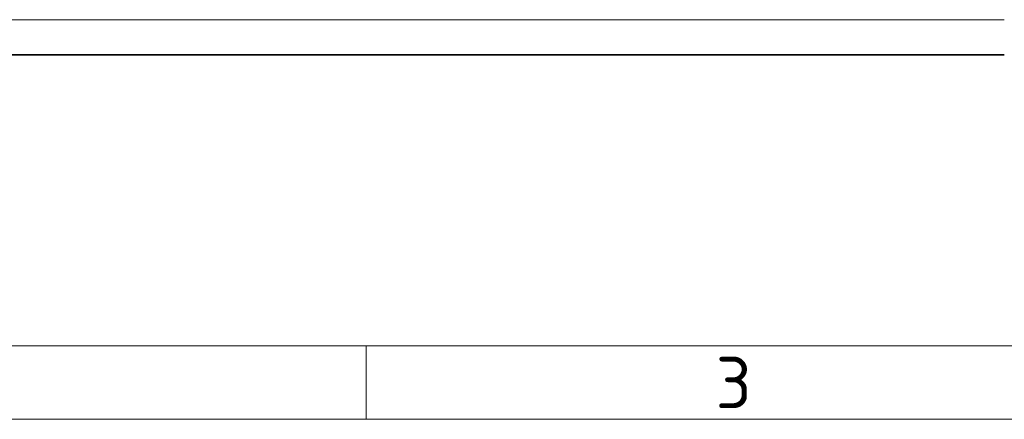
# Model space of a CAD drawing. Header units: millimetres. Extents: x 2 to 208, y 2 to 146.
# Tile 3 of 32: x 43 to 77, y 2 to 16. Entities that reach past the tile are written whole.
import ezdxf

# ---------------------------------------------------------------- set-up
doc = ezdxf.new("R2010")
doc.units = ezdxf.units.MM
doc.header["$LTSCALE"] = 0.5
for name, color, linetype, lineweight in [('Rahmen (ISO)', 7, 'Continuous', 70), ('Sichtbar (ISO)', 7, 'Continuous', 35), ('Sichtbar schmal (ISO)', 7, 'Continuous', 18)]:
    doc.layers.add(name, color=color, linetype=linetype, lineweight=lineweight)
doc.styles.add('Bezeichnungstext (ISO)', font='isocpeur.ttf')

# ---------------------------------------------------------------- blocks, each defined once
blk = doc.blocks.new('Ränder Basler-A3')
at = {"layer": 'Rahmen (ISO)', "lineweight": 18}
blk.add_line((10, 10), (410, 10), dxfattribs=at)
at = {"layer": 'Rahmen (ISO)', "color": 7, "linetype": 'Continuous', "lineweight": 18}
blk.add_line((110, 10), (110, 5), dxfattribs=at)
at = {"layer": 'Rahmen (ISO)', "color": 7, "lineweight": 18}
blk.add_line((415, 5), (5, 5), dxfattribs=at)
at = {"layer": 'Rahmen (ISO)', "insert": (135, 7.5), "char_height": 3.5, "attachment_point": 5, "style": 'Bezeichnungstext (ISO)'}
blk.add_mtext('\\fISOCPEUR|b0|i0;\\H3.5000;3', dxfattribs=at)

msp = doc.modelspace()

# ---------------------------------------------------------------- linework, layer by layer
at = {"layer": 'Sichtbar (ISO)'}
msp.add_line((76.7071, 14.8877), (34.7171, 14.8877), dxfattribs=at)
at = {"layer": 'Sichtbar schmal (ISO)'}
msp.add_line((34.7171, 16.0877), (76.7071, 16.0877), dxfattribs=at)

# ---------------------------------------------------------------- block references
at = {"xscale": 0.5, "yscale": 0.5, "zscale": 0.5}
msp.add_blockref('Ränder Basler-A3', (0, 0), dxfattribs=at)

doc.saveas('drawing.dxf')
